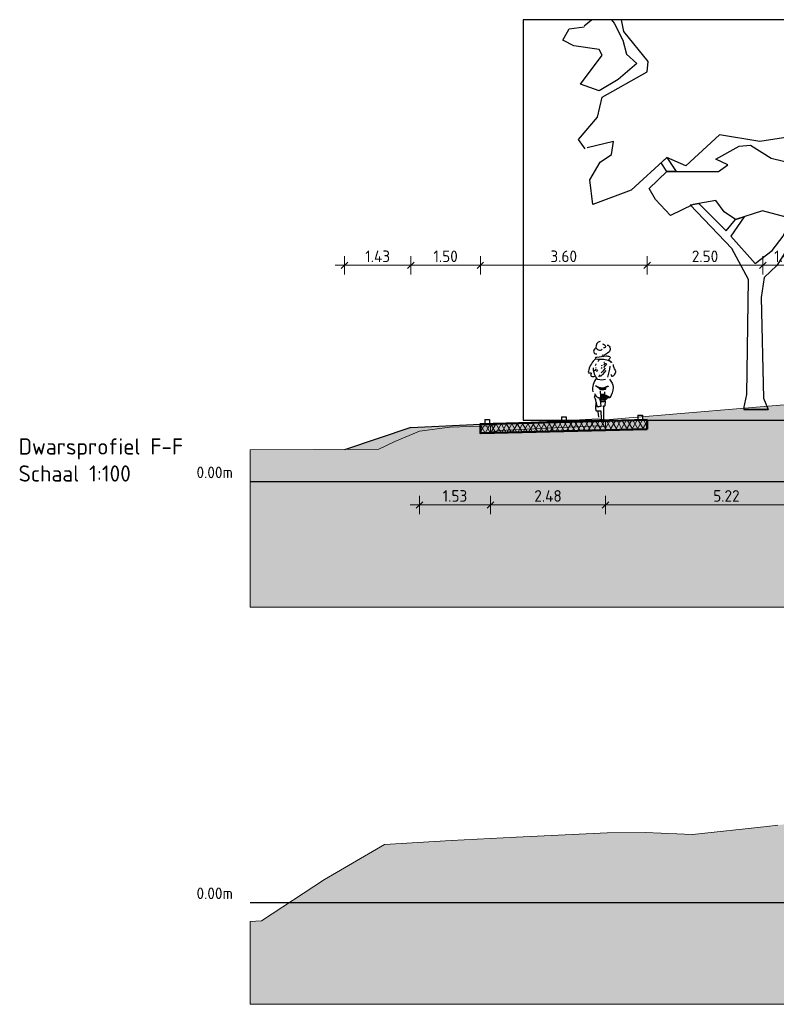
# Model space of a CAD drawing. Header units: metres. Extents: x -54 to 109, y -117 to 84.
# Tile 43 of 256: x -10 to 7, y -86 to -64. Entities that reach past the tile are written whole.
import ezdxf
from ezdxf.xclip import XClip

# ---------------------------------------------------------------- set-up
doc = ezdxf.new("R2010")
doc.units = ezdxf.units.M
doc.header["$XCLIPFRAME"] = 2
doc.linetypes.add('AL-NAP_LIJN', pattern=[15.25, 12, -1.5, 0.25, -1.5])
doc.layers.get('Defpoints').update_dxf_attribs({"color": 151})
for name, color, linetype, lineweight in [('B-WE-GR-BOOM-S', 253, 'Continuous', 25), ('B-WE-GW-MAAIVELD-GD', 253, 'Continuous', 18), ('N-WE-GR-BOOM-S', 90, 'Continuous', 25), ('N-WE-VH-VERHARDING-GD', 252, 'Continuous', 50), ('N-WE-VH-VERHARDING_ASFALT_DEKLAAG-AD', 252, 'Continuous', 18), ('N-WE-VW-MARKERING-S', 7, 'Continuous', 25), ('X-XX-AL-AANKLEDING-SD', 7, 'Continuous', 25), ('X-XX-AL-CONSTRUCTIELIJN-GD', 7, 'Continuous', 25), ('X-XX-AL-M', 7, 'Continuous', 18), ('X-XX-AL-NAP-GD', 7, 'AL-NAP_LIJN', 25), ('X-XX-AL-T70', 7, 'Continuous', 70), ('X-XX-AL_BINDEND-M', 10, 'Continuous', 18)]:
    doc.layers.add(name, color=color, linetype=linetype, lineweight=lineweight)
doc.layers.add('N-WE-GW-GROND_ZAND_DRAINEERZAND-V', color=7, linetype='Continuous', lineweight=18, true_color=0xf6e8be)
doc.layers.add('N-WE-GW-GROND_ZAND_FUNDERINGSZAND-V', color=7, linetype='Continuous', lineweight=18, true_color=0xf8ed6b)
doc.styles.add('NLCS-ISO', font='NLCS-ISO.ttf')
doc.styles.add('NLCS-ISO-M100-T25', font='NLCS-ISO.ttf', dxfattribs={"height": 0.25})
doc.dimstyles.new('NLCS-M100-T25-SCHRAP_L2_H2', dxfattribs={"dimscale": 0.1, "dimtxt": 2.5, "dimasz": 1.4, "dimexe": 2, "dimexo": 2, "dimgap": 0.7, "dimtad": 1, "dimzin": 0, "dimdsep": 46, "dimtxsty": 'NLCS-ISO-M100-T25', "dimblk": 'OBLIQUE', "dimcen": 0, "dimdle": 2, "dimclrd": 256, "dimclre": 256, "dimclrt": 256, "dimazin": 0, "dimtfac": 1, "dimtdec": 3, "dimtofl": 0, "dimtmove": 0, "dimatfit": 3, "dimldrblk": 'OBLIQUE', "dimfxl": 2, "dimfxlon": 1, "dimtfillclr": 256, "dimtolj": 1, "dimtzin": 0, "dimlwd": -1, "dimlwe": -1, "dimarcsym": 0})

# ---------------------------------------------------------------- blocks, each defined once
blk = doc.blocks.new('SGR-BOOM_S01_T_ZIJ-D')
at = {"linetype": 'Continuous'}
for p, q in [((1.317, 5.361), (1.456, 5.957)), ((1.456, 5.957), (1.636, 5.985)), ((1.636, 5.985), (1.5, 5.401)), ((1.5, 5.401), (1.317, 5.361))]:
    blk.add_line(p, q, dxfattribs=at)
for p, q in [((0, 0.02), (0, 0)), ((0, 0), (0.527, 0))]:
    blk.add_line(p, q)
at = {"linetype": 'Continuous', "flags": 128}
for points in [[(-1.945, 9.637), (-1.783, 9.88), (-1.439, 10.062), (-1.52, 10.224), (-2.27, 9.9), (-1.986, 10.407), (-1.54, 10.528), (-1.256, 10.832), (-0.507, 10.913), (0.041, 10.934), (0.263, 10.772), (0.101, 10.488), (0.952, 10.63), (1.196, 10.913), (1.743, 10.751), (2.026, 10.853), (2.351, 10.549), (1.743, 10.062), (1.783, 9.698), (1.56, 9.596), (0.041, 9.88), (0.162, 9.657), (0.041, 9.475), (-0.73, 9.637), (-0.932, 9.454), (-0.892, 9.231), (-1.52, 9.353), (-1.905, 9.515), (-1.945, 9.617)], [(-3.425, 5.624), (-3.567, 5.827), (-3.161, 6.313), (-3.06, 6.739), (-2.087, 7.286), (-2.067, 7.509), (-2.594, 8.157), (-2.655, 8.461), (-2.432, 8.664), (-2.979, 9.029), (-2.898, 9.333), (-2.675, 9.535), (-1.885, 9.394), (-0.79, 8.603), (-0.284, 8.745), (-0.203, 9.231), (0.345, 9.353), (0.263, 9.495), (1.115, 9.637), (1.074, 9.353), (1.581, 9.231), (1.905, 9.454), (1.864, 9.86), (2.047, 10.184), (2.634, 10.265), (3.668, 9.617), (3.79, 9.13), (3.101, 8.664), (3.303, 8.34), (4.154, 8.178), (4.519, 7.894), (3.769, 7.246), (2.655, 7.002), (2.634, 6.678), (2.168, 6.516), (1.925, 6.03), (0.345, 5.786), (-0.527, 5.928), (-1.256, 5.26), (-1.662, 5.442), (-2.432, 4.733), (-3.263, 4.429), (-3.323, 4.956), (-3.101, 5.341), (-2.857, 5.503), (-2.817, 5.786), (-3.384, 5.645)], [(-3.445, 8.279), (-3.182, 8.502), (-2.938, 8.502), (-2.797, 8.34), (-2.614, 7.975), (-2.533, 7.671), (-2.31, 7.468), (-2.716, 7.124), (-3.121, 6.881), (-3.526, 7.023), (-3.06, 7.651), (-3.121, 7.772), (-3.668, 7.853), (-3.911, 7.975), (-3.769, 8.218), (-3.445, 8.259)], [(2.412, 5.786), (2.026, 5.867), (2.594, 6.111), (2.432, 6.273), (2.878, 6.556), (2.898, 6.739), (3.546, 6.881), (3.688, 6.739), (4.033, 6.759), (3.952, 7.023), (4.073, 7.266), (4.357, 7.306), (4.722, 6.881), (4.56, 6.232), (4.215, 5.989), (4.276, 5.685), (4.033, 4.976), (3.668, 4.834), (3.283, 5.118), (3.384, 5.401), (3.202, 5.665), (3.546, 6.111), (3.344, 6.111), (2.857, 5.847), (2.614, 5.827), (2.391, 5.786)], [(0, 0.02), (0.061, 0.324), (0.101, 2.807), (-0.263, 3.476), (-1.16, 4.418), (-0.973, 4.449), (-0.385, 3.861), (-0.182, 4.104), (0.006, 4.163), (-0.284, 3.74), (0.243, 3.152), (0.608, 3.436), (0.851, 3.74), (1.034, 4.125), (1.236, 4.064), (1.054, 3.659), (0.709, 3.111), (0.436, 2.848), (0.375, 2.422), (0.426, 0.243), (0.527, 0), (0, 0)]]:
    blk.add_lwpolyline(points, dxfattribs=at)
for points in [[(-1.662, 5.138), (-0.547, 5.138), (-0.345, 5.28), (-0.608, 5.401), (-0.101, 5.685), (0.142, 5.705), (0.588, 5.422), (1.094, 5.3), (1.743, 5.462), (1.864, 5.746), (2.857, 5.543), (3.141, 5.422), (3.04, 5.097), (2.675, 4.976), (2.999, 4.834), (3.283, 4.53), (3.587, 4.408), (3.607, 4.206), (3.222, 4.044), (2.493, 4.206), (2.067, 3.861), (1.864, 3.537), (1.236, 4.064), (0.405, 4.287), (-0.182, 4.104), (-0.426, 4.267), (-0.608, 4.51), (-1.094, 4.429), (-1.581, 4.185), (-1.905, 4.53), (-2.047, 4.773)], [(-1.662, 5.138), (-1.787, 5.326), (-1.662, 5.442), (-1.459, 5.138)]]:
    blk.add_lwpolyline(points, close=True, dxfattribs=at)
blk = doc.blocks.new('_Oblique')
at = {"color": 0, "linetype": 'ByBlock', "lineweight": -2}
blk.add_line((-0.5, -0.5), (0.5, 0.5), dxfattribs=at)
blk = doc.blocks.new('*D120')
at = {"layer": 'Defpoints', "color": 0, "transparency": 16777216}
for p in [(-1.201, -69.678), (-1.201, -73.178), (0.3, -73.103)]:
    blk.add_point(p, dxfattribs=at)
at = {"layer": 'X-XX-AL-M', "transparency": 16777216}
for p, q in [((0.5, -69.678), (-1.401, -69.678)), ((-1.201, -69.878), (-1.201, -69.478)), ((0.3, -69.878), (0.3, -69.478))]:
    blk.add_line(p, q, dxfattribs=at)
at = {"layer": 'X-XX-AL-M', "transparency": 16777216, "xscale": 0.14, "yscale": 0.14, "zscale": 0.14, "rotation": 180}
blk.add_blockref('_Oblique', (-1.201, -69.678), dxfattribs=at)
at = {"layer": 'X-XX-AL-M', "transparency": 16777216, "xscale": 0.14, "yscale": 0.14, "zscale": 0.14}
blk.add_blockref('_Oblique', (0.3, -69.678), dxfattribs=at)
at = {"layer": 'X-XX-AL-M', "transparency": 16777216, "insert": (-0.45, -69.483), "char_height": 0.25, "attachment_point": 5, "style": 'NLCS-ISO-M100-T25'}
blk.add_mtext('\\A1;1.50', dxfattribs=at)
blk = doc.blocks.new('*D123')
at = {"layer": 'Defpoints', "color": 0, "transparency": 16777216}
for p in [(6.399, -69.678), (6.399, -71.458), (7.4, -72.823)]:
    blk.add_point(p, dxfattribs=at)
at = {"layer": 'X-XX-AL-M', "transparency": 16777216}
for p, q in [((7.6, -69.678), (6.199, -69.678)), ((6.399, -69.878), (6.399, -69.478)), ((7.4, -69.878), (7.4, -69.478))]:
    blk.add_line(p, q, dxfattribs=at)
at = {"layer": 'X-XX-AL-M', "transparency": 16777216, "xscale": 0.14, "yscale": 0.14, "zscale": 0.14, "rotation": 180}
blk.add_blockref('_Oblique', (6.399, -69.678), dxfattribs=at)
at = {"layer": 'X-XX-AL-M', "transparency": 16777216, "xscale": 0.14, "yscale": 0.14, "zscale": 0.14}
blk.add_blockref('_Oblique', (7.4, -69.678), dxfattribs=at)
at = {"layer": 'X-XX-AL-M', "transparency": 16777216, "insert": (6.9, -69.483), "char_height": 0.25, "attachment_point": 5, "style": 'NLCS-ISO-M100-T25'}
blk.add_mtext('\\A1;1.00', dxfattribs=at)
blk = doc.blocks.new('*D124')
at = {"layer": 'Defpoints', "color": 0, "transparency": 16777216}
for p in [(-2.633, -69.678), (-1.201, -73.178), (-2.633, -73.656)]:
    blk.add_point(p, dxfattribs=at)
at = {"layer": 'X-XX-AL-M', "transparency": 16777216}
for p, q in [((-1.001, -69.678), (-2.833, -69.678)), ((-2.633, -69.878), (-2.633, -69.478)), ((-1.201, -69.878), (-1.201, -69.478))]:
    blk.add_line(p, q, dxfattribs=at)
at = {"layer": 'X-XX-AL-M', "transparency": 16777216, "xscale": 0.14, "yscale": 0.14, "zscale": 0.14, "rotation": 180}
blk.add_blockref('_Oblique', (-2.633, -69.678), dxfattribs=at)
at = {"layer": 'X-XX-AL-M', "transparency": 16777216, "xscale": 0.14, "yscale": 0.14, "zscale": 0.14}
blk.add_blockref('_Oblique', (-1.201, -69.678), dxfattribs=at)
at = {"layer": 'X-XX-AL-M', "transparency": 16777216, "insert": (-1.917, -69.483), "char_height": 0.25, "attachment_point": 5, "style": 'NLCS-ISO-M100-T25'}
blk.add_mtext('\\A1;1.43', dxfattribs=at)
blk = doc.blocks.new('*D206')
at = {"layer": 'Defpoints', "color": 0, "transparency": 16777216}
for p in [(3.9, -69.678), (3.9, -73.013), (0.3, -73.103)]:
    blk.add_point(p, dxfattribs=at)
at = {"layer": 'X-XX-AL_BINDEND-M', "transparency": 16777216}
for p, q in [((0.1, -69.678), (4.1, -69.678)), ((0.3, -69.878), (0.3, -69.478)), ((3.9, -69.878), (3.9, -69.478))]:
    blk.add_line(p, q, dxfattribs=at)
at = {"layer": 'X-XX-AL_BINDEND-M', "transparency": 16777216, "xscale": 0.14, "yscale": 0.14, "zscale": 0.14, "rotation": 180}
blk.add_blockref('_Oblique', (0.3, -69.678), dxfattribs=at)
at = {"layer": 'X-XX-AL_BINDEND-M', "transparency": 16777216, "xscale": 0.14, "yscale": 0.14, "zscale": 0.14}
blk.add_blockref('_Oblique', (3.9, -69.678), dxfattribs=at)
at = {"layer": 'X-XX-AL_BINDEND-M', "transparency": 16777216, "insert": (2.1, -69.483), "char_height": 0.25, "attachment_point": 5, "style": 'NLCS-ISO-M100-T25'}
blk.add_mtext('\\A1;3.60', dxfattribs=at)
blk = doc.blocks.new('*D207')
at = {"layer": 'Defpoints', "color": 0, "transparency": 16777216}
for p in [(3.9, -69.678), (6.399, -71.847), (3.9, -73.013)]:
    blk.add_point(p, dxfattribs=at)
at = {"layer": 'X-XX-AL-M', "transparency": 16777216}
for p, q in [((6.599, -69.678), (3.7, -69.678)), ((3.9, -69.878), (3.9, -69.478)), ((6.399, -69.878), (6.399, -69.478))]:
    blk.add_line(p, q, dxfattribs=at)
at = {"layer": 'X-XX-AL-M', "transparency": 16777216, "xscale": 0.14, "yscale": 0.14, "zscale": 0.14, "rotation": 180}
blk.add_blockref('_Oblique', (3.9, -69.678), dxfattribs=at)
at = {"layer": 'X-XX-AL-M', "transparency": 16777216, "xscale": 0.14, "yscale": 0.14, "zscale": 0.14}
blk.add_blockref('_Oblique', (6.399, -69.678), dxfattribs=at)
at = {"layer": 'X-XX-AL-M', "transparency": 16777216, "insert": (5.15, -69.483), "char_height": 0.25, "attachment_point": 5, "style": 'NLCS-ISO-M100-T25'}
blk.add_mtext('\\A1;2.50', dxfattribs=at)
blk = doc.blocks.new('VW-MARKERING_010')
at = {"layer": 'N-WE-VW-MARKERING-S'}
for p, q in [((-0.05, 0.1), (0.05, 0.1)), ((-0.05, 0.1), (-0.05, 0)), ((-0.05, 0), (0.05, 0)), ((0.05, 0.1), (0.05, 0))]:
    blk.add_line(p, q, dxfattribs=at)
blk = doc.blocks.new('*D336')
at = {"layer": 'B-WE-GW-MAAIVELD-GD', "transparency": 16777216}
for p, q in [((3.002, -74.649), (3.002, -75.049)), ((8.222, -74.649), (8.222, -75.049)), ((8.422, -74.849), (2.802, -74.849))]:
    blk.add_line(p, q, dxfattribs=at)
at = {"layer": 'Defpoints', "color": 0, "transparency": 16777216}
for p in [(8.222, -72.733), (3.002, -73.162), (3.002, -74.849)]:
    blk.add_point(p, dxfattribs=at)
at = {"layer": 'B-WE-GW-MAAIVELD-GD', "transparency": 16777216, "xscale": 0.14, "yscale": 0.14, "zscale": 0.14}
for p, rotation in [((3.002, -74.849), 179.9999999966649), ((8.222, -74.849), 359.9999999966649)]:
    blk.add_blockref('_Oblique', p, dxfattribs=dict(at, rotation=rotation))
at = {"layer": 'B-WE-GW-MAAIVELD-GD', "transparency": 16777216, "insert": (5.612, -74.654), "char_height": 0.25, "attachment_point": 5, "rotation": 360, "style": 'NLCS-ISO-M100-T25'}
blk.add_mtext('\\A1;5.22', dxfattribs=at)
blk = doc.blocks.new('*D337')
at = {"layer": 'B-WE-GW-MAAIVELD-GD', "transparency": 16777216}
for p, q in [((0.519, -74.649), (0.519, -75.049)), ((3.002, -74.649), (3.002, -75.049)), ((3.202, -74.849), (0.319, -74.849))]:
    blk.add_line(p, q, dxfattribs=at)
at = {"layer": 'Defpoints', "color": 0, "transparency": 16777216}
for p in [(0.519, -73.29), (3.002, -73.162), (0.519, -74.849)]:
    blk.add_point(p, dxfattribs=at)
at = {"layer": 'B-WE-GW-MAAIVELD-GD', "transparency": 16777216, "xscale": 0.14, "yscale": 0.14, "zscale": 0.14}
for p, rotation in [((0.519, -74.849), 179.9999999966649), ((3.002, -74.849), 359.9999999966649)]:
    blk.add_blockref('_Oblique', p, dxfattribs=dict(at, rotation=rotation))
at = {"layer": 'B-WE-GW-MAAIVELD-GD', "transparency": 16777216, "insert": (1.761, -74.654), "char_height": 0.25, "attachment_point": 5, "rotation": 360, "style": 'NLCS-ISO-M100-T25'}
blk.add_mtext('\\A1;2.48', dxfattribs=at)
blk = doc.blocks.new('*D338')
at = {"layer": 'B-WE-GW-MAAIVELD-GD', "transparency": 16777216}
for p, q in [((-1.015, -74.649), (-1.015, -75.049)), ((0.519, -74.649), (0.519, -75.049)), ((0.719, -74.849), (-1.215, -74.849))]:
    blk.add_line(p, q, dxfattribs=at)
at = {"layer": 'Defpoints', "color": 0, "transparency": 16777216}
for p in [(-1.015, -73.255), (0.519, -73.29), (-1.015, -74.849)]:
    blk.add_point(p, dxfattribs=at)
at = {"layer": 'B-WE-GW-MAAIVELD-GD', "transparency": 16777216, "xscale": 0.14, "yscale": 0.14, "zscale": 0.14}
for p, rotation in [((-1.015, -74.849), 179.9999999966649), ((0.519, -74.849), 359.9999999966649)]:
    blk.add_blockref('_Oblique', p, dxfattribs=dict(at, rotation=rotation))
at = {"layer": 'B-WE-GW-MAAIVELD-GD', "transparency": 16777216, "insert": (-0.248, -74.654), "char_height": 0.25, "attachment_point": 5, "rotation": 360, "style": 'NLCS-ISO-M100-T25'}
blk.add_mtext('\\A1;1.53', dxfattribs=at)
blk = doc.blocks.new('SAL-AANKLEDING_FIETSTER_ACHTERAANZICHT-D')
for points in [[(-0.05, 1.702, 0.372994), (-0.144, 1.577, 0.503668), (-0.004, 1.537, 150.934799)], [(-0.14, 1.565, 0.236676), (-0.192, 1.497, 0.583386), (-0.122, 1.438, -0.497614)], [(0.098, 1.627, -0.402545), (0.168, 1.556, -0.204448), (0.134, 1.473, -0.107787), (0.036, 1.411, -0.232599), (-0.004, 1.407, 0.756423)], [(0.002, 1.653, -0.251678), (0.069, 1.599, -0.398814), (0.06, 1.577, -0.187011), (0.02, 1.564, 2.207361)], [(-0.156, 1.35, -0.154336), (-0.119, 1.368, 0.021693), (0.077, 1.392, -0.153975), (0.151, 1.377, -0.433195), (0.162, 1.339, -0.162977), (0.143, 1.321, 0.569715), (0.152, 1.296, 0.021653), (0.192, 1.26, -1.283993), (0.184, 1.254, 0.093544), (0.124, 1.295, 0.069195), (-0.003, 1.315, -0.023921), (-0.134, 1.321, 0.290835), (-0.175, 1.305, 0.143139), (-0.305, 1.061, 0.369113), (-0.303, 1.027, -0.046879), (-0.248, 1.03, -0.302343), (-0.241, 1.004, 0.421236), (-0.243, 0.955, 0.24644), (-0.164, 0.958, -4.327813)], [(0.067, 0.884, -0.173851), (-0.102, 0.884, 0.000578), (-0.124, 0.914, -0.07661), (-0.181, 1.031, -0.079973), (-0.197, 1.137, -39.687992)], [(0.156, 1.168, -0.053306), (0.109, 0.933, 2.556335)], [(0.228, 1.207, 0.107816), (0.271, 1.088, -0.189381), (0.28, 1.041, -0.091131), (0.263, 0.999, -0.043732), (0.235, 0.962, -0.167948), (0.21, 0.948, -0.498715), (0.199, 0.958, 0.241276), (0.185, 0.993, 2.413704)], [(-0.127, 0.915, 0.224282), (-0.209, 0.617, 1.028931)], [(0.154, 0.888, -0.165288), (0.229, 0.709, -0.089622), (0.167, 0.495, 0.086704), (0.049, 0.546), (0.048, 0.617)], [(-0.047, 0.641), (-0.043, 0.511, -0.034198), (-0.053, 0.486, 0.227614), (-0.058, 0.443, -0.044454), (-0.041, 0.39), (-0.033, 0.302), (-0.104, 0.289), (-0.138, 0.395, 0.132618), (-0.169, 0.501, -0.216367), (-0.156, 0.545, -1.928019)], [(-0.148, 0.754, 0.205807), (-0.003, 0.707, 0.105757), (0.112, 0.743, -0.456483), (0.121, 0.735, 0.023268), (0.076, 0.715, 0.20987), (0.065, 0.702, 0.124642), (0.065, 0.683, -0.545926), (0.045, 0.664, -0.163265), (-0.055, 0.667, 0.038987), (-0.069, 0.696, 0.125271), (-0.103, 0.713), (-0.129, 0.74)], [(-0.171, 0.584, 0.221629), (-0.095, 0.494), (-0.074, 0.494), (-0.084, 0.481), (-0.1, 0.493)], [(0.169, 0.498, -0.325073), (0.139, 0.489, 0.185728), (0.111, 0.488, -0.09132), (0.061, 0.439, 0.488493), (0.055, 0.416), (0.053, 0.321, -0.568599), (0.024, 0.305, -0.009736), (0.01, 0.313, 0.656385)], [(-0.138, 0.398, 0.098289), (-0.141, 0.216, 0.549463), (-0.122, 0.209, -0.073152), (-0.037, 0.205), (-0.031, 0.028, 0.941313), (0.029, 0.026), (0.028, 0.292)]]:
    blk.add_lwpolyline(points, format="xyb")
for points in [[(-0.072, 1.312), (-0.078, 1.292), (-0.098, 1.273)], [(-0.134, 1.112), (-0.166, 1.079), (-0.185, 1.064)], [(-0.14, 1.218), (-0.15, 1.196), (-0.158, 1.178)], [(-0.135, 1.144), (-0.146, 1.135)], [(-0.099, 1.089), (-0.12, 1.068), (-0.129, 1.051)], [(0.075, 1.075), (0.035, 1.032), (0, 0.993), (-0.044, 0.948)], [(-0.01, 1.186), (-0.029, 1.175)], [(-0.014, 1.142), (-0.029, 1.124)], [(0.055, 1.125), (0.008, 1.062), (-0.027, 1.025)], [(0.09, 1.225), (0.064, 1.192), (0.021, 1.144)], [(0.044, 1.251), (0.029, 1.247)], [(0.085, 1.223), (0.053, 1.232), (0.029, 1.206), (0.054, 1.216)], [(-0.049, 0.985), (-0.062, 0.972), (-0.086, 0.941)], [(-0.059, 0.686), (-0.039, 0.673), (-0.02, 0.667), (-0.027, 0.685), (-0.048, 0.689)], [(-0.058, 0.698), (0.007, 0.7), (0.087, 0.725)], [(0.059, 0.709), (0.047, 0.677), (0.004, 0.664), (0.011, 0.688), (0.041, 0.702), (0.031, 0.685)], [(-0.035, 0.558), (0.04, 0.561), (0.037, 0.547), (-0.029, 0.538), (-0.003, 0.525), (0.043, 0.532), (0.102, 0.517), (0.126, 0.505), (0.086, 0.486), (0.065, 0.467), (0.037, 0.436), (-0.027, 0.427), (-0.049, 0.451), (-0.031, 0.509), (0.049, 0.514), (0.074, 0.5), (0.031, 0.469), (0.003, 0.446), (-0.028, 0.461), (-0.014, 0.482), (0.029, 0.495), (-0.019, 0.495), (0.037, 0.501)], [(-0.045, 0.565), (0.049, 0.571)], [(-0.1, 0.303), (-0.037, 0.316)], [(-0.096, 0.297), (-0.048, 0.311)], [(-0.044, 0.412), (0.031, 0.412), (0.051, 0.413)], [(-0.078, 0.07), (-0.091, 0.193)]]:
    blk.add_lwpolyline(points)
blk.add_circle((-0.006, 0.681), 0.00976)

msp = doc.modelspace()

# ---------------------------------------------------------------- hatches: boundary and pattern name
at = {"layer": 'N-WE-GW-GROND_ZAND_DRAINEERZAND-V'}
h = msp.add_hatch(color=256, dxfattribs=at)
h.dxf.hatch_style = 1
h.paths.add_polyline_path([(3.9, -73.213), (0.3, -73.303), (0.3, -73.103), (3.9, -73.013)])
h = msp.add_hatch(color=256, dxfattribs=at)
h.dxf.hatch_style = 1
h.paths.add_polyline_path([(-2.077, -73.644), (-1.889, -73.643), (-1.546, -73.482), (-1.015, -73.255), (-0.36, -73.169), (0.3, -73.147), (0.3, -73.103), (-1.201, -73.178), (-2.077, -73.47)])
h = msp.add_hatch(color=256, dxfattribs=at)
h.dxf.hatch_style = 1
h.paths.add_polyline_path([(-2.608, -73.647), (-2.077, -73.644), (-2.077, -73.47)])
at = {"layer": 'N-WE-GW-GROND_ZAND_FUNDERINGSZAND-V'}
h = msp.add_hatch(color=256, dxfattribs=at)
h.dxf.hatch_style = 1
h.paths.add_polyline_path([(7.95, -72.622), (8.222, -72.616), (8.222, -72.583), (8.024, -72.593), (7.995, -72.594), (7.626, -72.626), (3.8, -72.945), (3.8, -73.013), (3.9, -73.013), (3.9, -73.213), (0.3, -73.303), (0.3, -73.147), (-0.36, -73.169), (-1.015, -73.255), (-1.546, -73.482), (-1.889, -73.643), (-4.667, -73.659), (-4.667, -77.053), (24.832, -77.053), (24.832, -73.857), (22.652, -73.857), (22.597, -73.861), (22.161, -73.883), (22.161, -73.999), (20.715, -73.967), (19.677, -73.941), (18.661, -73.916), (18.661, -73.734), (18.555, -73.744), (17.571, -73.283), (16.444, -72.744), (15.857, -72.704), (14.95, -72.644), (14.95, -72.822), (14.575, -72.813), (11.45, -72.735), (7.95, -72.822)])
h = msp.add_hatch(color=256, dxfattribs=at)
h.dxf.hatch_style = 1
h.paths.add_polyline_path([(30.834, -81.431), (30.834, -81.627), (28.686, -81.574), (28.686, -81.58), (28.602, -81.571), (26.834, -81.527), (26.834, -81.505), (25.871, -81.489), (25.313, -81.48), (23.834, -81.492), (23.834, -81.53), (22.204, -81.571), (22.064, -81.617), (22.064, -81.574), (19.834, -81.63), (19.834, -81.438), (16.692, -81.397), (16.413, -81.392), (16.413, -81.542), (16.2, -81.521), (15.768, -81.53), (15.768, -81.581), (12.168, -81.671), (12.168, -81.471), (12.173, -81.434), (9.109, -81.467), (8.657, -81.515), (7.857, -81.621), (7.368, -81.677), (7.002, -81.727), (6.721, -81.756), (6.482, -81.784), (4.879, -81.962), (3.867, -81.914), (3.039, -81.924), (1.072, -82.015), (-0.333, -82.093), (-1.767, -82.174), (-3.063, -82.929), (-4.425, -83.826), (-4.667, -83.834), (-4.667, -85.624), (45.333, -85.624), (45.333, -82.66), (42.546, -82.659), (42.136, -82.659), (42.042, -82.659), (41.72, -82.816), (41.459, -82.93), (41.253, -83.022), (40.613, -83.313), (40.258, -83.264), (40.017, -83.294), (39.576, -82.781), (39.36, -82.603), (39.229, -82.519), (38.752, -82.218), (38.193, -81.888), (37.314, -81.673), (36.315, -81.437), (36.315, -81.594), (36.152, -81.526), (35.107, -81.506), (34.294, -81.497), (34.236, -81.518), (34.094, -81.549), (34.094, -81.399), (31.785, -81.431)])
at = {"layer": 'N-WE-VH-VERHARDING_ASFALT_DEKLAAG-AD', "linetype": 'Continuous', "lineweight": 18}
h = msp.add_hatch(dxfattribs=at)
h.set_pattern_fill('AVH-ASFALT', color=252, scale=0.1, style=0, pattern_type=2)
h.set_pattern_definition([(60, (0, 0), (-0.08660254, 0.05), []), (120, (0, 0), (-0.08660254, -0.05), [])])
h.paths.add_polyline_path([(3.9, -73.213), (0.3, -73.303), (0.3, -73.103), (3.9, -73.013)])

# ---------------------------------------------------------------- linework, layer by layer
at = {"layer": 'B-WE-GW-MAAIVELD-GD'}
for points in [[(-4.667, -73.659), (-1.889, -73.643), (-1.546, -73.482), (-1.015, -73.255), (-0.36, -73.169), (0.519, -73.14), (0.578, -73.124), (0.708, -73.091), (1.908, -73.038), (2.837, -72.991), (2.881, -72.999), (3.002, -73.012), (7.626, -72.626)], [(0.519, -73.14), (0.519, -73.29), (0.578, -73.274), (0.708, -73.241), (1.908, -73.188), (2.837, -73.141), (2.881, -73.149), (3.002, -73.162), (3.002, -73.012)], [(-4.667, -83.834), (-4.425, -83.826), (-3.063, -82.929), (-1.767, -82.174), (-0.333, -82.093), (1.072, -82.015), (3.039, -81.924), (3.867, -81.914), (4.879, -81.962), (6.482, -81.784), (6.721, -81.756)]]:
    msp.add_lwpolyline(points, dxfattribs=at)
at = {"layer": 'N-WE-GR-BOOM-S'}
for q in [(-2.633, -73.656), (0.3, -73.103)]:
    msp.add_line((-1.201, -73.178), q, dxfattribs=at)
at = {"layer": 'N-WE-GW-GROND_ZAND_FUNDERINGSZAND-V', "flags": 128}
for points in [[(24.832, -73.857), (24.832, -77.053), (-4.667, -77.053), (-4.667, -73.659)], [(45.333, -82.66), (45.333, -85.624), (-4.667, -85.624), (-4.667, -83.834)]]:
    msp.add_lwpolyline(points, dxfattribs=at)
at = {"layer": 'N-WE-VH-VERHARDING-GD', "flags": 128}
msp.add_lwpolyline([(3.9, -73.213), (0.3, -73.303), (0.3, -73.103), (3.9, -73.013)], close=True, dxfattribs=at)
at = {"layer": 'X-XX-AL-NAP-GD'}
for p, q in [((-4.667, -74.346), (25.333, -74.346)), ((-4.667, -83.429), (45.333, -83.429))]:
    msp.add_line(p, q, dxfattribs=at)

# ---------------------------------------------------------------- block references
at = {"layer": 'B-WE-GR-BOOM-S'}
ref = msp.add_blockref('SGR-BOOM_S01_T_ZIJ-D', (5.989, -72.791), dxfattribs=at)
XClip(ref).set_block_clipping_path([(-4.7652426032, -0.230916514), (5.6807226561, 8.4131614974)])
at = {"layer": 'N-WE-GR-BOOM-S'}
for p in [(0.45, -73.103), (2.1, -73.046), (3.75, -73.013)]:
    msp.add_blockref('VW-MARKERING_010', p, dxfattribs=at)
at = {"layer": 'X-XX-AL-AANKLEDING-SD'}
msp.add_blockref('SAL-AANKLEDING_FIETSTER_ACHTERAANZICHT-D', (2.936, -73.025), dxfattribs=at)

# ---------------------------------------------------------------- texts
at = {"layer": 'X-XX-AL-CONSTRUCTIELIJN-GD', "char_height": 0.25, "attachment_point": 6, "style": 'NLCS-ISO'}
for insert in [(-5.042, -74.146), (-5.042, -83.229)]:
    msp.add_mtext('0.00m', dxfattribs=dict(at, insert=insert))
at = {"layer": 'X-XX-AL-T70', "insert": (-9.667, -73.412), "char_height": 0.35, "attachment_point": 1, "style": 'NLCS-ISO'}
msp.add_mtext('Dwarsprofiel F-F\\PSchaal 1:100', dxfattribs=at)

# ---------------------------------------------------------------- dimensions: what is measured, and where the dimension line sits
at = {"layer": 'B-WE-GW-MAAIVELD-GD'}
for base, p1, p2, picture, middle in [((3.002, -74.849), (8.222, -72.733), (3.002, -73.162), '*D336', (5.612, -74.654)), ((-1.015, -74.849), (0.519, -73.29), (-1.015, -73.255), '*D338', (-0.248, -74.654)), ((0.519, -74.849), (3.002, -73.162), (0.519, -73.29), '*D337', (1.761, -74.654))]:
    dim = msp.add_linear_dim(base=base, p1=p1, p2=p2, angle=360, dimstyle='NLCS-M100-T25-SCHRAP_L2_H2', override={"dimtmove": 1}, dxfattribs=at)
    dim.commit()
    dim.dimension.update_dxf_attribs({"geometry": picture, "text_midpoint": middle})
at = {"layer": 'X-XX-AL-M'}
for base, p1, p2, picture, middle in [((-2.633, -69.678), (-1.201, -73.178), (-2.633, -73.656), '*D124', (-1.917, -69.483)), ((-1.201, -69.678), (0.3, -73.103), (-1.201, -73.178), '*D120', (-0.45, -69.483)), ((3.9, -69.678), (6.399, -71.847), (3.9, -73.013), '*D207', (5.15, -69.483))]:
    dim = msp.add_linear_dim(base=base, p1=p1, p2=p2, dimstyle='NLCS-M100-T25-SCHRAP_L2_H2', override={"dimtmove": 1}, dxfattribs=at)
    dim.commit()
    dim.dimension.update_dxf_attribs({"geometry": picture, "text_midpoint": middle})
dim = msp.add_linear_dim(base=(6.399, -69.678), p1=(7.4, -72.823), p2=(6.399, -71.458), dimstyle='NLCS-M100-T25-SCHRAP_L2_H2', override={"dimtmove": 1}, dxfattribs=at)
dim.commit()
dim.dimension.update_dxf_attribs({"geometry": '*D123', "text_midpoint": (6.9, -69.678), "dimtype": 160})
at = {"layer": 'X-XX-AL_BINDEND-M'}
dim = msp.add_linear_dim(base=(3.9, -69.678), p1=(0.3, -73.103), p2=(3.9, -73.013), dimstyle='NLCS-M100-T25-SCHRAP_L2_H2', override={"dimtmove": 1}, dxfattribs=at)
dim.commit()
dim.dimension.update_dxf_attribs({"geometry": '*D206', "text_midpoint": (2.1, -69.483)})

doc.saveas('drawing.dxf')
